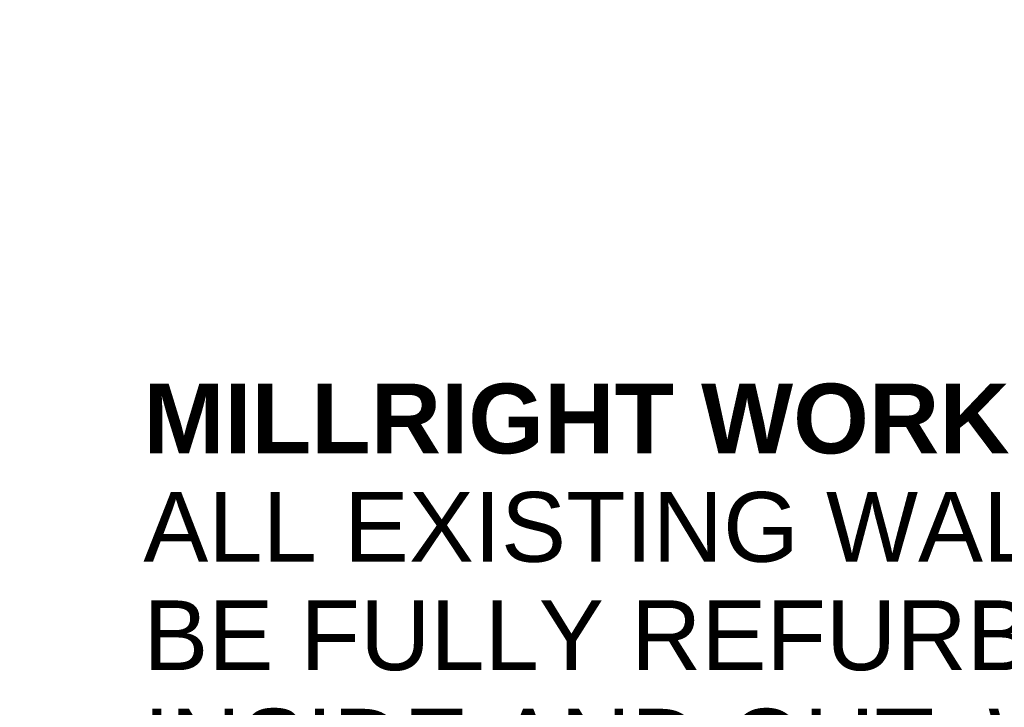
# Model space of a CAD drawing. Header units: millimetres. Extents: x -738537 to 1850049, y -250217 to 604013.
# Tile 19 of 204: x -626422 to -622895, y 76888 to 79352. Entities that reach past the tile are written whole.
import ezdxf

# ---------------------------------------------------------------- set-up
doc = ezdxf.new("R2010")
doc.units = ezdxf.units.MM
doc.header["$MEASUREMENT"] = 0
doc.set_wipeout_variables(frame=1)
doc.linetypes.add('Wipeout_Contour', pattern=[1000, 0, -1000])
doc.layers.add('C_TEXT GA_Pen_No__6', color=7, linetype='Continuous', lineweight=5)
doc.layers.add('MARKETING', color=7, linetype='Continuous')
doc.layers.add('MARKETING_Pen_No__7', color=7, linetype='Continuous', lineweight=5, true_color=0x9f07ff)
doc.styles.add('GENERATED_STYLE_6', font='arialbd.ttf')

# ---------------------------------------------------------------- blocks, each defined once
blk = doc.blocks.new('Fill_99', base_point=(0, 0))
at = {"color": 254, "linetype": 'Wipeout_Contour', "lineweight": 0, "ltscale": 3801491.66814994}
blk.add_wipeout([(-636355.7, 78745), (-629373.7, 80136.1), (-619584.7, 80543.1), (-619651.1, 81407.3), (-629462, 80817.5), (-636489.6, 79417.3)], dxfattribs=at).dxf.layer = 'MARKETING'

msp = doc.modelspace()

# ---------------------------------------------------------------- block references
at = {"layer": 'MARKETING_Pen_No__7', "color": 190, "linetype": 'Continuous', "lineweight": 5, "true_color": 0x9f07ff}
msp.add_blockref('Fill_99', (0, 0), dxfattribs=at)

# ---------------------------------------------------------------- texts
at = {"layer": 'C_TEXT GA_Pen_No__6', "color": 18, "linetype": 'Continuous', "lineweight": 5, "true_color": 0x000000, "insert": (-625979, 76755.9), "char_height": 250, "width": 4556.168, "attachment_point": 4, "line_spacing_factor": 0.931811, "style": 'GENERATED_STYLE_6'}
msp.add_mtext('\\A1;{\\pql;\\fArial|b1|i0|c0|p34;MILLRIGHT WORKSHOP\\fArial|b1|i0|c0|p34;:\\fArial|b0|i0|c0|p34; ALL EXISTING WALLS TO BE FULLY REFURBISHED, INSIDE AND OUT, WELL. REFER TO FINISHES SCHEDULE FOR FINISES SPEC.}', dxfattribs=at)

doc.saveas('drawing.dxf')
